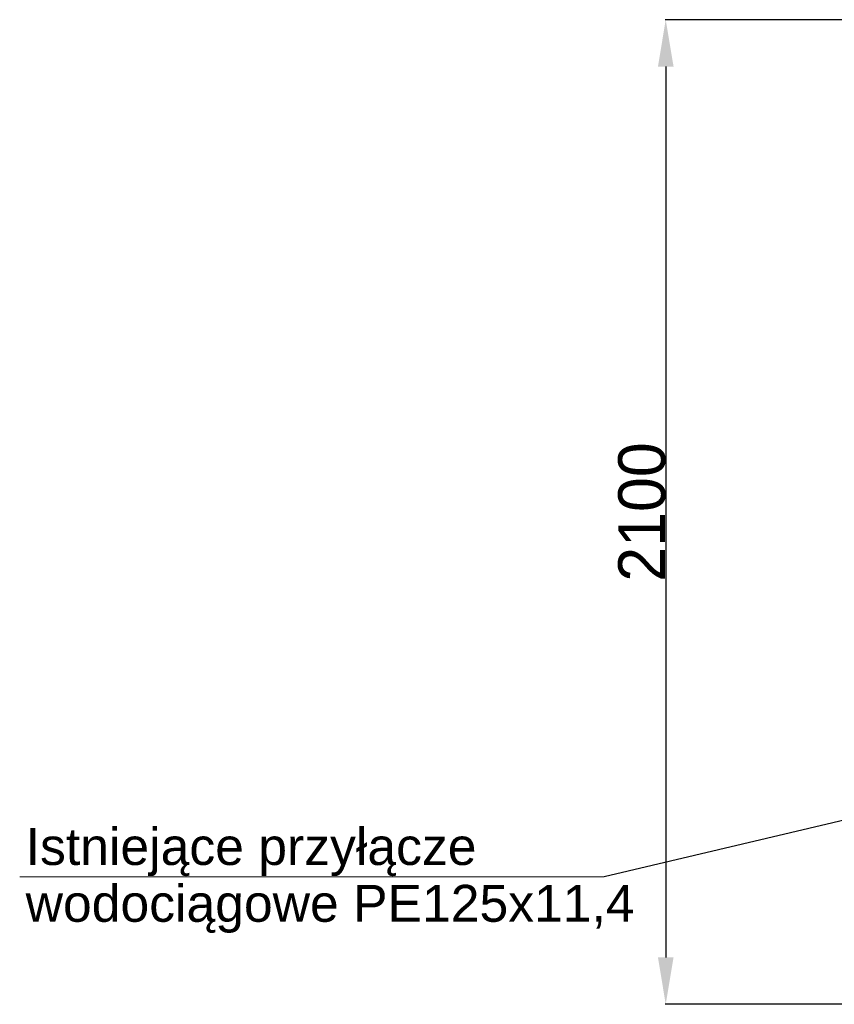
# Model space of a CAD drawing. Extents: x -34599 to 125690, y -105249 to 21518.
# Tile 41 of 64: x 109100 to 110837, y -33786 to -31686. Entities that reach past the tile are written whole.
import ezdxf

# ---------------------------------------------------------------- set-up
doc = ezdxf.new("R2010")
doc.units = 0
doc.header["$MEASUREMENT"] = 0
doc.layers.get('0').update_dxf_attribs({"linetype": 'CONTINUOUS'})
doc.layers.get('Defpoints').update_dxf_attribs({"linetype": 'CONTINUOUS'})
doc.layers.add('_Eko_Opis', color=7, linetype='CONTINUOUS')
doc.layers.add('obsypka', color=253, linetype='CONTINUOUS', lineweight=9)
doc.styles.add('Arial_1', font='arial.ttf')
doc.styles.get("Standard").update_dxf_attribs({"font": '-125'})
doc.dimstyles.new('ISO-25', dxfattribs={"dimtxt": 2.5, "dimasz": 2.5, "dimexe": 1.25, "dimexo": 0.625, "dimtad": 1, "dimtxsty": 'Standard', "dimcen": 2.5, "dimadec": 0, "dimazin": 0, "dimtfac": 1, "dimtmove": 0, "dimatfit": 3, "dimfxl": 0, "dimarcsym": 0})

# ---------------------------------------------------------------- blocks, each defined once
blk = doc.blocks.new('*D439')
at = {"layer": '_Eko_Opis', "color": 0, "lineweight": -2}
for p, q in [((111153.8, -31685.7), (110476, -31685.7)), ((110477.2, -31785.7), (110477.2, -33685.7)), ((111153.8, -33785.7), (110476, -33785.7))]:
    blk.add_line(p, q, dxfattribs=at)
at = {"layer": '_Eko_Opis', "color": 0}
for points in [[(110493.9, -31785.7), (110460.6, -31785.7), (110477.2, -31685.7)], [(110460.6, -33685.7), (110493.9, -33685.7), (110477.2, -33785.7)]]:
    blk.add_solid(points, dxfattribs=at)
at = {"layer": 'Defpoints', "color": 0}
for p in [(111154.5, -31685.7), (110477.2, -33785.7), (111154.5, -33785.7)]:
    blk.add_point(p, dxfattribs=at)
at = {"layer": '_Eko_Opis', "color": 0, "linetype": 'ByBlock', "lineweight": 9, "insert": (110426.6, -32735.7), "char_height": 100, "attachment_point": 5, "rotation": 90}
blk.add_mtext('2100', dxfattribs=at)

msp = doc.modelspace()

# ---------------------------------------------------------------- linework, layer by layer
at = {"color": 7}
msp.add_line((111028.2094, -33352.72648), (110345.60901, -33513.75047), dxfattribs=at)
at = {"layer": 'obsypka', "color": 7}
msp.add_line((109099.98913, -33513.75047), (110345.60901, -33513.75047), dxfattribs=at)

# ---------------------------------------------------------------- texts
at = {"color": 7, "style": 'Arial_1'}
for s, p in [('Istniejące przyłącze', (109112.72307, -33488.54767, -1.85528)), ('wodociągowe PE125x11,4', (109112.72307, -33609.75901, -1.85528))]:
    msp.add_text(s, height=78.8495992, dxfattribs=at).set_placement(p)

# ---------------------------------------------------------------- dimensions: what is measured, and where the dimension line sits
at = {"layer": '_Eko_Opis', "lineweight": 9}
dim = msp.add_aligned_dim(p1=(111154.45073, -31685.71103), p2=(111154.45073, -33785.71103), distance=-677.22402, dimstyle='ISO-25', override={"dimtxt": 100, "dimasz": 100, "dimdec": 0}, dxfattribs=at)
dim.commit()
dim.dimension.update_dxf_attribs({"geometry": '*D439', "text_midpoint": (110426.60171, -32735.71103)})

doc.saveas('drawing.dxf')
